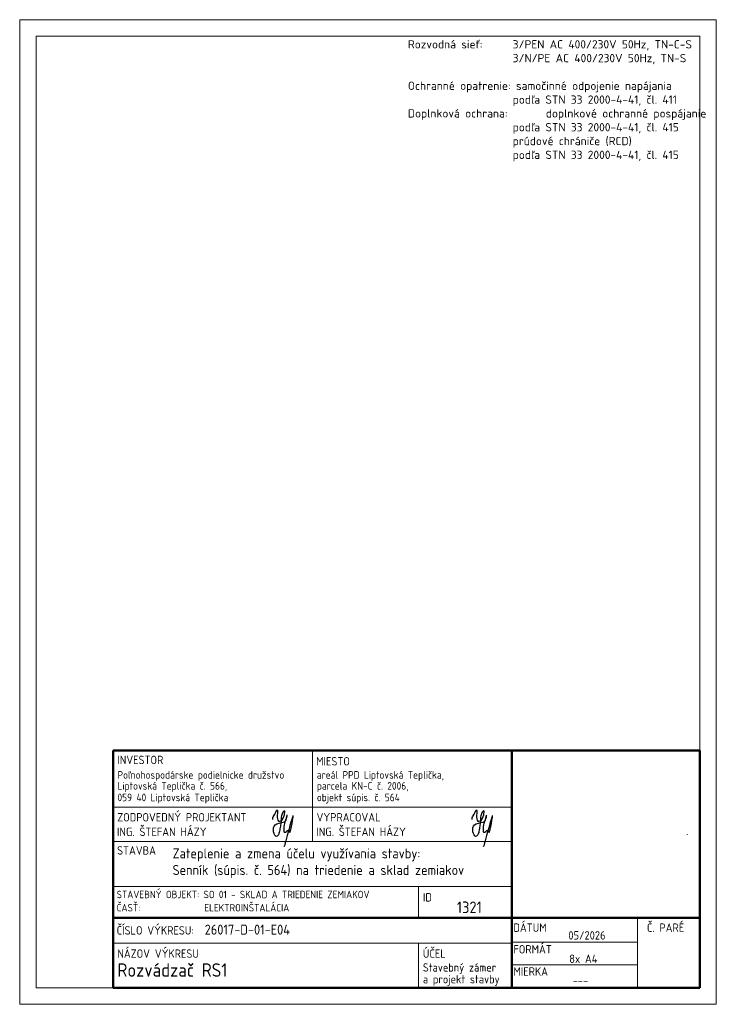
# Paper-space layout '1' of a CAD drawing. Extents: x 831 to 1041, y 7 to 304.
import ezdxf

# ---------------------------------------------------------------- set-up
doc = ezdxf.new("R2010")
doc.units = 0
doc.header["$MEASUREMENT"] = 0
doc.linetypes.add('DOT', pattern=[6.35, 0, -6.35])
doc.layers.get('0').update_dxf_attribs({"linetype": 'CONTINUOUS'})
for name, color, linetype, lineweight in [('CKTABULKY', 252, 'CONTINUOUS', 5), ('CKTEXTY_MALE', 252, 'CONTINUOUS', 5), ('CKTEXTY_STREDNI', 252, 'CONTINUOUS', 5), ('E_text', 7, 'CONTINUOUS', 25), ('rozpiska', 252, 'CONTINUOUS', 18), ('SO-THIN LINES - TENKÁ', 252, 'CONTINUOUS', 18)]:
    doc.layers.add(name, color=color, linetype=linetype, lineweight=lineweight)
doc.layers.add('OFF_pomocne_netlacit', color=7, linetype='CONTINUOUS', lineweight=0, plot=False)
doc.styles.add('ISOCP3', font='isocp3.shx')
doc.styles.add('ISOCPEUR', font='isocpeur.ttf')

# ---------------------------------------------------------------- blocks, each defined once
blk = doc.blocks.new('*U60')
at = {"color": 162, "linetype": 'Continuous'}
blk.add_open_spline([(-11.4, 80), (-11.4, 82.7), (-10.5, 89.8), (-3.4, 101.2), (19.7, 156.8), (3.4, 66.8), (36, 74.5), (46, 103.9), (48.5, 131.7), (28.4, 105.4), (29.4, 73.4), (27.5, 56.3), (23.4, 36.5), (21, 12.9), (-0.9, -17.1), (-21.8, 62.1), (41.1, 65.2), (54.7, 75.1), (57.6, 88.1), (59.1, 111.8), (48.4, 70.6), (41.3, 46.5), (41.3, 11.2), (57.3, 24.6), (59.2, 27.7), (63.2, 25.2), (56.3, 25.9), (69.8, 31.6), (70.4, 2), (98.1, 145.8), (61.9, 17.8), (45.8, -46.6), (43.5, -50.5), (45.8, -46.6)], degree=3, knots=[0, 0, 0, 0, 0.297309, 0.708571, 2.015604, 3.881832, 4.364518, 5.85393, 7.175223, 8.923688, 10.010022, 10.545512, 11.502702, 12.38057, 13.163418, 14.957593, 16.032971, 16.716042, 19.017531, 19.300611, 21.711319, 23.21942, 24.103098, 25.197937, 25.650396, 26.581382, 27.222827, 27.931766, 28.808877, 29.618002, 32.243675, 35.194752, 35.497805, 35.497805, 35.497805, 35.497805], dxfattribs=at)

psp = doc.layouts.new('1')

# ---------------------------------------------------------------- linework, layer by layer
at = {"layer": 'CKTABULKY', "color": 7, "lineweight": 50}
for p, q in [((859.65, 83.7), (859.65, 12.15)), ((1036.49, 83.7), (859.65, 83.7)), ((979.85, 83.7), (979.85, 12.15)), ((1036.49, 83.7), (1036.49, 12.15)), ((1036.49, 33.22), (859.65, 33.22)), ((859.65, 12.15), (1036.49, 12.15))]:
    psp.add_line(p, q, dxfattribs=at)
at = {"layer": 'CKTABULKY', "color": 7}
for p, q in [((919.75, 56.25), (919.75, 83.7)), ((979.85, 66.58), (859.65, 66.58)), ((979.85, 56.25), (859.65, 56.25)), ((979.85, 42.71), (859.65, 42.71)), ((951.75, 42.71), (951.75, 33.22)), ((979.85, 25.63), (859.65, 25.63)), ((951.75, 25.63), (951.75, 12.15))]:
    psp.add_line(p, q, dxfattribs=at)
at = {"layer": 'CKTABULKY', "color": 7, "linetype": 'DOT', "lineweight": 25, "ltscale": 1500}
psp.add_circle((1008.17, 58.46), 24.5, dxfattribs=at)
at = {"layer": 'OFF_pomocne_netlacit', "color": 7, "linetype": 'Continuous', "lineweight": 0, "flags": 128}
psp.add_lwpolyline([(831.49, 304.15), (1041.49, 304.15), (1041.49, 7.15), (831.49, 7.15)], close=True, dxfattribs=at)
at = {"layer": 'rozpiska', "color": 7, "linetype": 'Continuous', "lineweight": 13, "transparency": 33554687}
for points in [[(831.49, 7.15), (1041.49, 7.15), (1041.49, 304.15), (831.49, 304.15)], [(836.49, 12.15), (1036.49, 12.15), (1036.49, 299.15), (836.49, 299.15)]]:
    psp.add_lwpolyline(points, close=True, dxfattribs=at)
at = {"layer": 'SO-THIN LINES - TENKÁ', "color": 7}
for p, q in [((1017.71, 33.22), (1017.71, 12.15)), ((1017.71, 25.9), (979.85, 25.9)), ((1017.71, 19.02), (979.85, 19.02))]:
    psp.add_line(p, q, dxfattribs=at)

# ---------------------------------------------------------------- block references
at = {"lineweight": 30, "xscale": 0.06264060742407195, "yscale": 0.06264060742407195, "zscale": 0.06264060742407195}
for p in [(908.48, 57.87), (968.58, 57.87)]:
    psp.add_blockref('*U60', p, dxfattribs=at)

# ---------------------------------------------------------------- texts
at = {"layer": 'CKTEXTY_MALE', "color": 7, "style": 'ISOCP3'}
for s, height, p in [('INVESTOR', 2.54, (860.94, 79.6)), ('MIESTO', 2.54, (920.86, 79.18)), ('Poľnohospodárske podielnicke družstvo ', 2.286, (860.97, 75.2, -0.21)), ('areál PPD Liptovská Teplička,  ', 2.286, (921.07, 75.2, -0.21)), ('Liptovská Teplička č. 566, ', 2.286, (860.97, 71.9, -0.21)), ('parcela KN-C č. 2006, ', 2.286, (921.07, 71.9, -0.21)), ('059 40 Liptovská Teplička ', 2.286, (860.97, 68.4, -0.21)), ('objekt súpis. č. 564 ', 2.286, (921.07, 68.4, -0.21)), ('ZODPOVEDNÝ PROJEKTANT', 2.54, (860.89, 62.29)), ('VYPRACOVAL', 2.54, (920.99, 62.29)), ('ING. ŠTEFAN HÁZY', 2.54, (860.83, 57.91)), ('ING. ŠTEFAN HÁZY', 2.54, (920.93, 57.91)), ('STAVBA', 2.54, (860.86, 52.29)), ('STAVEBNÝ OBJEKT: SO 01 - SKLAD A TRIEDENIE ZEMIAKOV ', 2.25, (860.73, 39.15)), ('ID', 2.54, (953.04, 38.15)), ('ČASŤ:               ELEKTROINŠTALÁCIA', 2.25, (860.73, 35.15)), ('ČÍSLO VÝKRESU:', 2.54, (860.73, 28.17)), ('DÁTUM', 2.54, (980.33, 29)), ('Č. PARÉ', 2.54, (1020.59, 29)), ('05/2026', 2.54, (996.9, 26.67)), ('NÁZOV VÝKRESU', 2.54, (860.94, 21.17)), ('ÚČEL', 2.54, (953.04, 21.17)), ('FORMÁT', 2.54, (980.33, 22.47)), ('8x A4', 2.54, (997.17, 19.62)), ('MIERKA', 2.54, (980.33, 15.78)), ('---', 2.54, (998.21, 12.98))]:
    psp.add_text(s, height=height, dxfattribs=at).set_placement(p)
at = {"layer": 'CKTEXTY_MALE', "color": 7, "lineweight": 30, "style": 'ISOCP3'}
psp.add_text('26017-D-01-E04', height=3, dxfattribs=at).set_placement((887.27, 28.17))
at = {"layer": 'CKTEXTY_STREDNI', "color": 7, "lineweight": 30, "insert": (877.57, 54.16), "char_height": 3, "width": 145.5262, "attachment_point": 1, "style": 'ISOCP3'}
psp.add_mtext('Zateplenie a zmena účelu využívania stavby: \\PSenník (súpis. č. 564) na triedenie a sklad zemiakov', dxfattribs=at)
at = {"layer": 'CKTEXTY_STREDNI', "color": 7, "lineweight": 30, "insert": (963.28, 38.15), "char_height": 3.5, "width": 57.5503, "attachment_point": 1, "line_spacing_factor": 0.85, "style": 'ISOCP3'}
psp.add_mtext('1321', dxfattribs=at)
at = {"layer": 'CKTEXTY_STREDNI', "color": 7, "attachment_point": 1, "line_spacing_factor": 0.85, "style": 'ISOCP3'}
for s, insert, char_height, width in [('Rozvádzač RS1', (860.94, 19.51), 4.064, 73.1787), ('Stavebný zámer \\Pa projekt stavby', (953.04, 19.51), 2.5, 57.5503)]:
    psp.add_mtext(s, dxfattribs=dict(at, insert=insert, char_height=char_height, width=width))
at = {"layer": 'E_text', "insert": (948.52, 297.97), "char_height": 2.5, "attachment_point": 1, "style": 'ISOCPEUR'}
psp.add_mtext_dynamic_manual_height_columns('Rozvodná sieť: ^I {\\fISOCPEUR|b1|i0|c238|p34;3/PEN AC 400/230V 50Hz, TN-C-S^I}^I^I {\\fISOCPEUR|b1|i0|c238|p34;3/N/PE AC 400/230V 50Hz, TN-S}\\P\\POchranné opatrenie: samočinné odpojenie napájania\\P^I^I^I podľa STN 33 2000-4-41, čl. 411\\PDoplnková ochrana:^I doplnkové ochranné pospájanie\\P^I^I^I podľa STN 33 2000-4-41, čl. 415\\P^I ^I^I prúdové chrániče (RCD)\\P^I^I^I podľa STN 33 2000-4-41, čl. 415', width=86.8628, gutter_width=12.5, heights=[44.98], dxfattribs=at)

doc.saveas('drawing.dxf')
